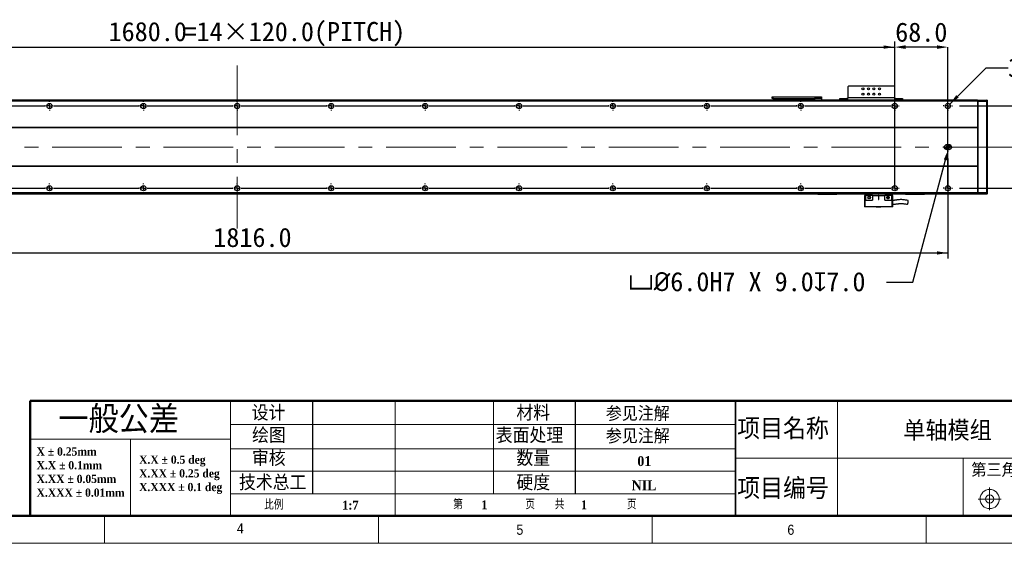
# Model space of a CAD drawing. Header units: millimetres. Extents: x 35 to 2924, y 35 to 2044.
# Tile 3 of 9: x 1012 to 2270, y 35 to 703. Entities that reach past the tile are written whole.
import ezdxf

# ---------------------------------------------------------------- set-up
doc = ezdxf.new("R2010")
doc.units = ezdxf.units.MM
doc.header["$LTSCALE"] = 7
doc.header["$PDSIZE"] = -1
doc.linetypes.add('CENTERX2', pattern=[20.32, 12.7, -2.54, 2.54, -2.54])
doc.layers.add('DIMNS', color=7, linetype='Continuous')
doc.styles.add('SLDTEXTSTYLE1', font='Gothic.ttf', dxfattribs={"width": 0.913})
doc.styles.add('SLDTEXTSTYLE2', font='timesbd.ttf', dxfattribs={"width": 0.933})
doc.styles.add('SLDTEXTSTYLE3', font='txt', dxfattribs={"bigfont": 'bigfont'})
doc.styles.add('SLDTEXTSTYLE4', font='txt', dxfattribs={"bigfont": 'bigfont'})
doc.styles.add('SLDTEXTSTYLE7', font='timesbd.ttf', dxfattribs={"width": 0.933, "bigfont": 'bigfont'})
doc.styles.add('SLDTEXTSTYLE9', font='txt')
doc.dimstyles.new('SLDDIMSTYLE0', dxfattribs={"dimtxt": 24.5, "dimasz": 14, "dimexe": 0, "dimexo": 0.0625, "dimgap": 6.125, "dimtad": 2, "dimdec": 1, "dimrnd": 1e-09, "dimzin": 4, "dimdsep": 46, "dimtxsty": 'SLDTEXTSTYLE9', "dimsah": 1, "dimcen": 0.09, "dimadec": 0, "dimazin": 1, "dimtfac": 1, "dimtdec": 1, "dimtofl": 0, "dimtmove": 0, "dimatfit": 3, "dimfxl": 0, "dimfrac": 2, "dimtolj": 1, "dimtzin": 12, "dimarcsym": 0})
doc.dimstyles.new('SLDDIMSTYLE1', dxfattribs={"dimtxt": 24.5, "dimasz": 14, "dimexe": 0, "dimexo": 0.0625, "dimgap": 6.125, "dimtad": 2, "dimdec": 1, "dimrnd": 1e-09, "dimzin": 4, "dimdsep": 46, "dimtxsty": 'SLDTEXTSTYLE9', "dimsah": 1, "dimcen": 0.09, "dimadec": 0, "dimazin": 1, "dimtfac": 1, "dimtdec": 1, "dimtmove": 0, "dimatfit": 0, "dimfxl": 0, "dimfrac": 2, "dimtolj": 1, "dimtzin": 12, "dimarcsym": 0})
doc.dimstyles.new('SLDDIMSTYLE5', dxfattribs={"dimtxt": 24.5, "dimasz": 14, "dimexe": 0, "dimexo": 0.0625, "dimgap": 6.125, "dimtad": 0, "dimtih": 1, "dimtoh": 1, "dimdec": 1, "dimrnd": 1e-09, "dimzin": 4, "dimdsep": 46, "dimtxsty": 'SLDTEXTSTYLE9', "dimsah": 1, "dimcen": 0, "dimadec": 0, "dimazin": 1, "dimtfac": 1, "dimtdec": 1, "dimtofl": 0, "dimtmove": 0, "dimatfit": 3, "dimfxl": 0, "dimfrac": 2, "dimtolj": 1, "dimtzin": 12, "dimarcsym": 0})
doc.dimstyles.new('SLDDIMSTYLE6', dxfattribs={"dimtxt": 24.5, "dimasz": 14, "dimexe": 0, "dimexo": 0.0625, "dimgap": 6.125, "dimtad": 0, "dimtih": 1, "dimtoh": 1, "dimdec": 1, "dimrnd": 1e-09, "dimzin": 12, "dimdsep": 46, "dimtxsty": 'SLDTEXTSTYLE9', "dimsah": 1, "dimcen": 0, "dimadec": 0, "dimazin": 3, "dimtfac": 1, "dimtdec": 1, "dimtofl": 0, "dimtmove": 0, "dimatfit": 3, "dimfxl": 0, "dimfrac": 2, "dimtolj": 1, "dimtzin": 12, "dimarcsym": 0})

# ---------------------------------------------------------------- blocks, each defined once
blk = doc.blocks.new('SW_NOTE_0')
at = {"color": 0, "linetype": 'Continuous', "lineweight": 0, "char_height": 10.5, "attachment_point": 1, "style": 'SLDTEXTSTYLE2'}
for s, insert in [('X.X ± 0.5 deg', (0, 13.8)), ('X.XX ± 0.25 deg', (0, -3.7)), ('X.XXX ± 0.1 deg', (0, -21.2))]:
    blk.add_mtext(s, dxfattribs=dict(at, insert=insert))
blk = doc.blocks.new('SW_NOTE_1')
at = {"color": 0, "linetype": 'Continuous', "lineweight": 0, "char_height": 10.5, "attachment_point": 1, "style": 'SLDTEXTSTYLE2'}
for s, insert in [('X ± 0.25mm ', (0, 13.8)), ('X.X ± 0.1mm', (0, -3.7))]:
    blk.add_mtext(s, dxfattribs=dict(at, insert=insert))
blk = doc.blocks.new('SW_NOTE_2')
at = {"color": 0, "linetype": 'Continuous', "lineweight": 0, "char_height": 10.5, "attachment_point": 1, "style": 'SLDTEXTSTYLE2'}
for s, insert in [('X.XX ± 0.05mm', (0, 13.8)), ('X.XXX ± 0.01mm', (0, -3.7))]:
    blk.add_mtext(s, dxfattribs=dict(at, insert=insert))
blk = doc.blocks.new('_D_13')
at = {"layer": 'DIMNS'}
for p, q in [((381.7, 532), (381.7, 398.7)), ((2197.7, 526.4), (2197.7, 398.7)), ((381.7, 405.7), (2197.7, 405.7))]:
    blk.add_line(p, q, dxfattribs=at)
for points in [[(381.7, 405.7), (395.7, 403.6), (395.7, 407.8)], [(2197.7, 405.7), (2183.7, 407.8), (2183.7, 403.6)]]:
    blk.add_solid(points, dxfattribs=at)
at = {"layer": 'DIMNS', "insert": (1259.1, 437.8), "char_height": 24.5, "attachment_point": 1, "style": 'SLDTEXTSTYLE9'}
blk.add_mtext('1816.0', dxfattribs=at)
blk = doc.blocks.new('_D_14')
at = {"layer": 'DIMNS'}
for p, q in [((2317.7, 593.4), (2317.7, 621.4)), ((2212.4, 593.4), (2324.7, 593.4)), ((2317.7, 488.4), (2317.7, 593.4)), ((2212.4, 488.4), (2324.7, 488.4)), ((2317.7, 488.4), (2317.7, 460.4))]:
    blk.add_line(p, q, dxfattribs=at)
for points in [[(2317.7, 593.4), (2319.8, 607.4), (2315.6, 607.4)], [(2317.7, 488.4), (2315.6, 474.4), (2319.8, 474.4)]]:
    blk.add_solid(points, dxfattribs=at)
at = {"layer": 'DIMNS', "insert": (2285.5, 500.5), "char_height": 24.5, "attachment_point": 1, "rotation": 90, "style": 'SLDTEXTSTYLE9'}
blk.add_mtext('105.0', dxfattribs=at)
blk = doc.blocks.new('_D_16')
at = {"layer": 'Defpoints', "color": 0}
for p in [(2198.4, 538), (2199.2, 540.9)]:
    blk.add_point(p, dxfattribs=at)
at = {"layer": 'DIMNS', "color": 0, "lineweight": -2}
for p, q in [((2153, 368.6), (2194.8, 524.4)), ((2119.2, 368.6), (2153, 368.6))]:
    blk.add_line(p, q, dxfattribs=at)
at = {"layer": 'DIMNS', "color": 0}
blk.add_solid([(2192.5, 525), (2197, 523.8), (2198.4, 538)], dxfattribs=at)
at = {"layer": 'DIMNS', "color": 0, "insert": (1789.1, 381.3), "char_height": 24.5, "attachment_point": 1, "style": 'SLDTEXTSTYLE9'}
blk.add_mtext('\\A1;{\\fGDT|b0|i0|c134|p2;v\\fISOCPEUR|b0|i0|c134|p34;%%C}6.0H7 X 9.0{\\fGDT|b0|i0|c134|p2;x}7.0', dxfattribs=at)
blk = doc.blocks.new('_D_17')
at = {"layer": 'DIMNS'}
for p, q in [((2200, 595.7), (2246.5, 642.1)), ((2246.5, 642.1), (2274.5, 642.1))]:
    blk.add_line(p, q, dxfattribs=at)
blk.add_solid([(2200, 595.7), (2211.4, 604.1), (2208.4, 607.1)], dxfattribs=at)
at = {"layer": 'DIMNS', "char_height": 24.5, "attachment_point": 1, "style": 'SLDTEXTSTYLE9'}
for s, insert in [('34X ', (2274.5, 654.5)), ('%%c', (2338.2, 654.2)), (' 6.6 THROUGH HOLE', (2376.1, 654.5))]:
    blk.add_mtext(s, dxfattribs=dict(at, insert=insert))
blk = doc.blocks.new('_D_18')
at = {"layer": 'DIMNS'}
for p, q in [((449.7, 608.1), (449.7, 675.5)), ((449.7, 668.5), (2129.7, 668.5)), ((2129.7, 608.1), (2129.7, 675.5))]:
    blk.add_line(p, q, dxfattribs=at)
for points in [[(449.7, 668.5), (463.7, 666.4), (463.7, 670.6)], [(2129.7, 668.5), (2115.7, 670.6), (2115.7, 666.4)]]:
    blk.add_solid(points, dxfattribs=at)
at = {"layer": 'DIMNS', "char_height": 24.5, "attachment_point": 1, "style": 'SLDTEXTSTYLE9'}
for s, insert in [('1680.0', (1125.3, 700.6)), ('=14×120.0(PITCH)', (1221, 700.6))]:
    blk.add_mtext(s, dxfattribs=dict(at, insert=insert))
blk = doc.blocks.new('_D_21')
at = {"layer": 'Defpoints', "color": 0}
for p in [(2129.7, 668.5), (2129.7, 488.4), (2197.7, 488.4)]:
    blk.add_point(p, dxfattribs=at)
at = {"layer": 'DIMNS', "color": 0, "lineweight": -2}
for p, q in [((2129.7, 488.4), (2129.7, 668.5)), ((2183.7, 668.5), (2143.7, 668.5)), ((2197.7, 488.4), (2197.7, 668.5))]:
    blk.add_line(p, q, dxfattribs=at)
at = {"layer": 'DIMNS', "color": 0}
for points in [[(2143.7, 670.8), (2143.7, 666.2), (2129.7, 668.5)], [(2183.7, 670.8), (2183.7, 666.2), (2197.7, 668.5)]]:
    blk.add_solid(points, dxfattribs=at)
at = {"layer": 'DIMNS', "color": 0, "insert": (2163.7, 699.9), "char_height": 24.5, "attachment_point": 2, "style": 'SLDTEXTSTYLE9'}
blk.add_mtext('\\A1;68.0', dxfattribs=at)
blk = doc.blocks.new('SW_CENTERMARKSYMBOL_0')
at = {"layer": 'DIMNS', "color": 0}
for p, q in [((-5.08, 0), (-5.54, 0)), ((0, 0), (-2.54, 0)), ((0, 5.08), (0, 5.54)), ((0, 0), (0, 2.54)), ((0, 0), (0, -2.54)), ((0, 0), (2.54, 0)), ((5.08, 0), (5.54, 0)), ((0, -5.08), (0, -5.54))]:
    blk.add_line(p, q, dxfattribs=at)
blk = doc.blocks.new('SW_CENTERMARKSYMBOL_2')
at = {"layer": 'DIMNS', "color": 0}
for p, q in [((-125.08, 0), (-125.84, 0)), ((-120, 0), (-122.54, 0)), ((-120, 5.08), (-120, 5.84)), ((-120, 0), (-120, 2.54)), ((-120, 0), (-120, -2.54)), ((-120, 0), (-117.46, 0)), ((-114.92, 0), (-5.08, 0)), ((-5.08, 0), (-5.84, 0)), ((0, 0), (-2.54, 0)), ((0, 0), (-2.54, 0)), ((0, 5.08), (0, 5.84)), ((0, 0), (0, 2.54)), ((0, 0), (0, 2.54)), ((0, 0), (0, -2.54)), ((0, 0), (2.54, 0)), ((0, 0), (0, -2.54)), ((0, 0), (2.54, 0)), ((5.08, 0), (5.84, 0)), ((5.08, 0), (114.92, 0)), ((114.92, 0), (114.16, 0)), ((120, 0), (117.46, 0)), ((120, 0), (117.46, 0)), ((120, 0), (117.46, 0)), ((120, 5.08), (120, 5.84)), ((120, 0), (120, 2.54)), ((120, 0), (120, 2.54)), ((120, 0), (120, 2.54)), ((120, 0), (120, -2.54)), ((120, 0), (122.54, 0)), ((120, 0), (120, -2.54)), ((120, 0), (122.54, 0)), ((120, 0), (120, -2.54)), ((120, 0), (122.54, 0)), ((125.08, 0), (125.84, 0)), ((125.08, 0), (234.92, 0)), ((234.92, 0), (234.16, 0)), ((240, 0), (237.46, 0)), ((240, 0), (237.46, 0)), ((240, 0), (237.46, 0)), ((240, 0), (237.46, 0)), ((240, 5.08), (240, 5.84)), ((240, 0), (240, 2.54)), ((240, 0), (240, 2.54)), ((240, 0), (240, 2.54)), ((240, 0), (240, 2.54)), ((240, 0), (240, -2.54)), ((240, 0), (242.54, 0)), ((240, 0), (240, -2.54)), ((240, 0), (242.54, 0)), ((240, 0), (240, -2.54)), ((240, 0), (242.54, 0)), ((240, 0), (240, -2.54)), ((240, 0), (242.54, 0)), ((245.08, 0), (245.84, 0)), ((245.08, 0), (354.92, 0)), ((354.92, 0), (354.16, 0)), ((360, 0), (357.46, 0)), ((360, 0), (357.46, 0)), ((360, 0), (357.46, 0)), ((360, 0), (357.46, 0)), ((360, 0), (357.46, 0)), ((360, 5.08), (360, 5.84)), ((360, 0), (360, 2.54)), ((360, 0), (360, 2.54)), ((360, 0), (360, 2.54)), ((360, 0), (360, 2.54)), ((360, 0), (360, 2.54)), ((360, 0), (360, -2.54)), ((360, 0), (362.54, 0)), ((360, 0), (360, -2.54)), ((360, 0), (362.54, 0)), ((360, 0), (360, -2.54)), ((360, 0), (362.54, 0)), ((360, 0), (360, -2.54)), ((360, 0), (362.54, 0)), ((360, 0), (360, -2.54)), ((360, 0), (362.54, 0)), ((365.08, 0), (365.84, 0)), ((365.08, 0), (474.92, 0)), ((474.92, 0), (474.16, 0)), ((480, 0), (477.46, 0)), ((480, 0), (477.46, 0)), ((480, 0), (477.46, 0)), ((480, 0), (477.46, 0)), ((480, 0), (477.46, 0)), ((480, 0), (477.46, 0)), ((480, 5.08), (480, 5.84)), ((480, 0), (480, 2.54)), ((480, 0), (480, 2.54)), ((480, 0), (480, 2.54)), ((480, 0), (480, 2.54)), ((480, 0), (480, 2.54)), ((480, 0), (480, 2.54)), ((480, 0), (480, -2.54)), ((480, 0), (482.54, 0)), ((480, 0), (480, -2.54)), ((480, 0), (482.54, 0)), ((480, 0), (480, -2.54)), ((480, 0), (482.54, 0)), ((480, 0), (480, -2.54)), ((480, 0), (482.54, 0)), ((480, 0), (480, -2.54)), ((480, 0), (482.54, 0)), ((480, 0), (480, -2.54)), ((480, 0), (482.54, 0)), ((485.08, 0), (485.84, 0)), ((485.08, 0), (594.92, 0)), ((594.92, 0), (594.16, 0)), ((600, 0), (597.46, 0)), ((600, 0), (597.46, 0)), ((600, 0), (597.46, 0)), ((600, 0), (597.46, 0)), ((600, 0), (597.46, 0)), ((600, 0), (597.46, 0)), ((600, 0), (597.46, 0)), ((600, 5.08), (600, 5.84)), ((600, 0), (600, 2.54)), ((600, 0), (600, 2.54)), ((600, 0), (600, 2.54)), ((600, 0), (600, 2.54)), ((600, 0), (600, 2.54)), ((600, 0), (600, 2.54)), ((600, 0), (600, 2.54)), ((600, 0), (600, -2.54)), ((600, 0), (602.54, 0)), ((600, 0), (600, -2.54)), ((600, 0), (602.54, 0)), ((600, 0), (600, -2.54)), ((600, 0), (602.54, 0)), ((600, 0), (600, -2.54)), ((600, 0), (602.54, 0)), ((600, 0), (600, -2.54)), ((600, 0), (602.54, 0)), ((600, 0), (600, -2.54)), ((600, 0), (602.54, 0)), ((600, 0), (600, -2.54)), ((600, 0), (602.54, 0)), ((605.08, 0), (605.84, 0)), ((605.08, 0), (714.92, 0)), ((714.92, 0), (714.16, 0)), ((720, 0), (717.46, 0)), ((720, 0), (717.46, 0)), ((720, 0), (717.46, 0)), ((720, 0), (717.46, 0)), ((720, 0), (717.46, 0)), ((720, 0), (717.46, 0)), ((720, 0), (717.46, 0)), ((720, 0), (717.46, 0)), ((720, 5.08), (720, 5.84)), ((720, 0), (720, 2.54)), ((720, 0), (720, 2.54)), ((720, 0), (720, 2.54)), ((720, 0), (720, 2.54)), ((720, 0), (720, 2.54)), ((720, 0), (720, 2.54)), ((720, 0), (720, 2.54)), ((720, 0), (720, 2.54)), ((720, 0), (720, -2.54)), ((720, 0), (722.54, 0)), ((720, 0), (720, -2.54)), ((720, 0), (722.54, 0)), ((720, 0), (720, -2.54)), ((720, 0), (722.54, 0)), ((720, 0), (720, -2.54)), ((720, 0), (722.54, 0)), ((720, 0), (720, -2.54)), ((720, 0), (722.54, 0)), ((720, 0), (720, -2.54)), ((720, 0), (722.54, 0)), ((720, 0), (720, -2.54)), ((720, 0), (722.54, 0)), ((720, 0), (720, -2.54)), ((720, 0), (722.54, 0)), ((725.08, 0), (725.84, 0)), ((725.08, 0), (834.92, 0)), ((834.92, 0), (834.16, 0)), ((840, 0), (837.46, 0)), ((840, 0), (837.46, 0)), ((840, 0), (837.46, 0)), ((840, 0), (837.46, 0)), ((840, 0), (837.46, 0)), ((840, 0), (837.46, 0)), ((840, 0), (837.46, 0)), ((840, 5.08), (840, 5.84)), ((840, 0), (840, 2.54)), ((840, 0), (840, 2.54)), ((840, 0), (840, 2.54)), ((840, 0), (840, 2.54)), ((840, 0), (840, 2.54)), ((840, 0), (840, 2.54)), ((840, 0), (840, 2.54)), ((840, 0), (840, -2.54)), ((840, 0), (842.54, 0)), ((840, 0), (840, -2.54)), ((840, 0), (842.54, 0)), ((840, 0), (840, -2.54)), ((840, 0), (842.54, 0)), ((840, 0), (840, -2.54)), ((840, 0), (842.54, 0)), ((840, 0), (840, -2.54)), ((840, 0), (842.54, 0)), ((840, 0), (840, -2.54)), ((840, 0), (842.54, 0)), ((840, 0), (840, -2.54)), ((840, 0), (842.54, 0)), ((845.08, 0), (845.84, 0)), ((845.08, 0), (954.92, 0)), ((954.92, 0), (954.16, 0)), ((960, 0), (957.46, 0)), ((960, 0), (957.46, 0)), ((960, 0), (957.46, 0)), ((960, 0), (957.46, 0)), ((960, 0), (957.46, 0)), ((960, 0), (957.46, 0)), ((960, 5.08), (960, 5.84)), ((960, 0), (960, 2.54)), ((960, 0), (960, 2.54)), ((960, 0), (960, 2.54)), ((960, 0), (960, 2.54)), ((960, 0), (960, 2.54)), ((960, 0), (960, 2.54)), ((960, 0), (960, -2.54)), ((960, 0), (962.54, 0)), ((960, 0), (960, -2.54)), ((960, 0), (962.54, 0)), ((960, 0), (960, -2.54)), ((960, 0), (962.54, 0)), ((960, 0), (960, -2.54)), ((960, 0), (962.54, 0)), ((960, 0), (960, -2.54)), ((960, 0), (962.54, 0)), ((960, 0), (960, -2.54)), ((960, 0), (962.54, 0)), ((965.08, 0), (965.84, 0)), ((965.08, 0), (1074.92, 0)), ((1074.92, 0), (1074.16, 0)), ((1080, 0), (1077.46, 0)), ((1080, 0), (1077.46, 0)), ((1080, 0), (1077.46, 0)), ((1080, 0), (1077.46, 0)), ((1080, 0), (1077.46, 0)), ((1080, 5.08), (1080, 5.84)), ((1080, 0), (1080, 2.54)), ((1080, 0), (1080, 2.54)), ((1080, 0), (1080, 2.54)), ((1080, 0), (1080, 2.54)), ((1080, 0), (1080, 2.54)), ((1080, 0), (1080, -2.54)), ((1080, 0), (1082.54, 0)), ((1080, 0), (1080, -2.54)), ((1080, 0), (1082.54, 0)), ((1080, 0), (1080, -2.54)), ((1080, 0), (1082.54, 0)), ((1080, 0), (1080, -2.54)), ((1080, 0), (1082.54, 0)), ((1080, 0), (1080, -2.54)), ((1080, 0), (1082.54, 0)), ((1085.08, 0), (1085.84, 0)), ((1085.08, 0), (1194.92, 0)), ((1194.92, 0), (1194.16, 0)), ((1200, 0), (1197.46, 0)), ((1200, 0), (1197.46, 0)), ((1200, 0), (1197.46, 0)), ((1200, 0), (1197.46, 0)), ((1200, 5.08), (1200, 5.84)), ((1200, 0), (1200, 2.54)), ((1200, 0), (1200, 2.54)), ((1200, 0), (1200, 2.54)), ((1200, 0), (1200, 2.54)), ((1200, 0), (1200, -2.54)), ((1200, 0), (1202.54, 0)), ((1200, 0), (1200, -2.54)), ((1200, 0), (1202.54, 0)), ((1200, 0), (1200, -2.54)), ((1200, 0), (1202.54, 0)), ((1200, 0), (1200, -2.54)), ((1200, 0), (1202.54, 0)), ((1205.08, 0), (1205.84, 0)), ((1205.08, 0), (1314.92, 0)), ((1314.92, 0), (1314.16, 0)), ((1320, 0), (1317.46, 0)), ((1320, 0), (1317.46, 0)), ((1320, 0), (1317.46, 0)), ((1320, 5.08), (1320, 5.84)), ((1320, 0), (1320, 2.54)), ((1320, 0), (1320, 2.54)), ((1320, 0), (1320, 2.54)), ((1320, 0), (1320, -2.54)), ((1320, 0), (1322.54, 0)), ((1320, 0), (1320, -2.54)), ((1320, 0), (1322.54, 0)), ((1320, 0), (1320, -2.54)), ((1320, 0), (1322.54, 0)), ((1325.08, 0), (1325.84, 0)), ((1325.08, 0), (1434.92, 0)), ((1434.92, 0), (1434.16, 0)), ((1440, 0), (1437.46, 0)), ((1440, 0), (1437.46, 0)), ((1440, 5.08), (1440, 5.84)), ((1440, 0), (1440, 2.54)), ((1440, 0), (1440, 2.54)), ((1440, 0), (1440, -2.54)), ((1440, 0), (1442.54, 0)), ((1440, 0), (1440, -2.54)), ((1440, 0), (1442.54, 0)), ((1445.08, 0), (1445.84, 0)), ((1445.08, 0), (1554.92, 0)), ((1560, 0), (1557.46, 0)), ((1560, 5.08), (1560, 5.84)), ((1560, 0), (1560, 2.54)), ((1560, 0), (1560, -2.54)), ((1560, 0), (1562.54, 0)), ((1565.08, 0), (1565.84, 0)), ((-120, -5.08), (-120, -5.84)), ((0, -5.08), (0, -5.84)), ((120, -5.08), (120, -5.84)), ((240, -5.08), (240, -5.84)), ((360, -5.08), (360, -5.84)), ((480, -5.08), (480, -5.84)), ((600, -5.08), (600, -5.84)), ((720, -5.08), (720, -5.84)), ((840, -5.08), (840, -5.84)), ((960, -5.08), (960, -5.84)), ((1080, -5.08), (1080, -5.84)), ((1200, -5.08), (1200, -5.84)), ((1320, -5.08), (1320, -5.84)), ((1440, -5.08), (1440, -5.84)), ((1560, -5.08), (1560, -5.84))]:
    blk.add_line(p, q, dxfattribs=at)
blk = doc.blocks.new('SW_CENTERMARKSYMBOL_3')
at = {"layer": 'DIMNS', "color": 0}
for p, q in [((-245.08, 0), (-245.84, 0)), ((-240, 0), (-242.54, 0)), ((-240, 5.08), (-240, 5.84)), ((-240, 0), (-240, 2.54)), ((-240, 0), (-240, -2.54)), ((-240, 0), (-237.46, 0)), ((-234.92, 0), (-125.08, 0)), ((-125.08, 0), (-125.84, 0)), ((-120, 0), (-122.54, 0)), ((-120, 0), (-122.54, 0)), ((-120, 5.08), (-120, 5.84)), ((-120, 0), (-120, 2.54)), ((-120, 0), (-120, 2.54)), ((-120, 0), (-120, -2.54)), ((-120, 0), (-117.46, 0)), ((-120, 0), (-120, -2.54)), ((-120, 0), (-117.46, 0)), ((-114.92, 0), (-114.16, 0)), ((-114.92, 0), (-5.08, 0)), ((-5.08, 0), (-5.84, 0)), ((0, 0), (-2.54, 0)), ((0, 0), (-2.54, 0)), ((0, 0), (-2.54, 0)), ((0, 5.08), (0, 5.84)), ((0, 0), (0, 2.54)), ((0, 0), (0, 2.54)), ((0, 0), (0, 2.54)), ((0, 0), (0, -2.54)), ((0, 0), (2.54, 0)), ((0, 0), (0, -2.54)), ((0, 0), (2.54, 0)), ((0, 0), (0, -2.54)), ((0, 0), (2.54, 0)), ((5.08, 0), (5.84, 0)), ((5.08, 0), (114.92, 0)), ((114.92, 0), (114.16, 0)), ((120, 0), (117.46, 0)), ((120, 0), (117.46, 0)), ((120, 0), (117.46, 0)), ((120, 0), (117.46, 0)), ((120, 5.08), (120, 5.84)), ((120, 0), (120, 2.54)), ((120, 0), (120, 2.54)), ((120, 0), (120, 2.54)), ((120, 0), (120, 2.54)), ((120, 0), (120, -2.54)), ((120, 0), (122.54, 0)), ((120, 0), (120, -2.54)), ((120, 0), (122.54, 0)), ((120, 0), (120, -2.54)), ((120, 0), (122.54, 0)), ((120, 0), (120, -2.54)), ((120, 0), (122.54, 0)), ((125.08, 0), (125.84, 0)), ((125.08, 0), (234.92, 0)), ((234.92, 0), (234.16, 0)), ((240, 0), (237.46, 0)), ((240, 0), (237.46, 0)), ((240, 0), (237.46, 0)), ((240, 0), (237.46, 0)), ((240, 0), (237.46, 0)), ((240, 5.08), (240, 5.84)), ((240, 0), (240, 2.54)), ((240, 0), (240, 2.54)), ((240, 0), (240, 2.54)), ((240, 0), (240, 2.54)), ((240, 0), (240, 2.54)), ((240, 0), (240, -2.54)), ((240, 0), (242.54, 0)), ((240, 0), (240, -2.54)), ((240, 0), (242.54, 0)), ((240, 0), (240, -2.54)), ((240, 0), (242.54, 0)), ((240, 0), (240, -2.54)), ((240, 0), (242.54, 0)), ((240, 0), (240, -2.54)), ((240, 0), (242.54, 0)), ((245.08, 0), (245.84, 0)), ((245.08, 0), (354.92, 0)), ((354.92, 0), (354.16, 0)), ((360, 0), (357.46, 0)), ((360, 0), (357.46, 0)), ((360, 0), (357.46, 0)), ((360, 0), (357.46, 0)), ((360, 0), (357.46, 0)), ((360, 0), (357.46, 0)), ((360, 5.08), (360, 5.84)), ((360, 0), (360, 2.54)), ((360, 0), (360, 2.54)), ((360, 0), (360, 2.54)), ((360, 0), (360, 2.54)), ((360, 0), (360, 2.54)), ((360, 0), (360, 2.54)), ((360, 0), (360, -2.54)), ((360, 0), (362.54, 0)), ((360, 0), (360, -2.54)), ((360, 0), (362.54, 0)), ((360, 0), (360, -2.54)), ((360, 0), (362.54, 0)), ((360, 0), (360, -2.54)), ((360, 0), (362.54, 0)), ((360, 0), (360, -2.54)), ((360, 0), (362.54, 0)), ((360, 0), (360, -2.54)), ((360, 0), (362.54, 0)), ((365.08, 0), (365.84, 0)), ((365.08, 0), (474.92, 0)), ((474.92, 0), (474.16, 0)), ((480, 0), (477.46, 0)), ((480, 0), (477.46, 0)), ((480, 0), (477.46, 0)), ((480, 0), (477.46, 0)), ((480, 0), (477.46, 0)), ((480, 0), (477.46, 0)), ((480, 0), (477.46, 0)), ((480, 5.08), (480, 5.84)), ((480, 0), (480, 2.54)), ((480, 0), (480, 2.54)), ((480, 0), (480, 2.54)), ((480, 0), (480, 2.54)), ((480, 0), (480, 2.54)), ((480, 0), (480, 2.54)), ((480, 0), (480, 2.54)), ((480, 0), (480, -2.54)), ((480, 0), (482.54, 0)), ((480, 0), (480, -2.54)), ((480, 0), (482.54, 0)), ((480, 0), (480, -2.54)), ((480, 0), (482.54, 0)), ((480, 0), (480, -2.54)), ((480, 0), (482.54, 0)), ((480, 0), (480, -2.54)), ((480, 0), (482.54, 0)), ((480, 0), (480, -2.54)), ((480, 0), (482.54, 0)), ((480, 0), (480, -2.54)), ((480, 0), (482.54, 0)), ((485.08, 0), (485.84, 0)), ((485.08, 0), (594.92, 0)), ((594.92, 0), (594.16, 0)), ((600, 0), (597.46, 0)), ((600, 0), (597.46, 0)), ((600, 0), (597.46, 0)), ((600, 0), (597.46, 0)), ((600, 0), (597.46, 0)), ((600, 0), (597.46, 0)), ((600, 0), (597.46, 0)), ((600, 0), (597.46, 0)), ((600, 5.08), (600, 5.84)), ((600, 0), (600, 2.54)), ((600, 0), (600, 2.54)), ((600, 0), (600, 2.54)), ((600, 0), (600, 2.54)), ((600, 0), (600, 2.54)), ((600, 0), (600, 2.54)), ((600, 0), (600, 2.54)), ((600, 0), (600, 2.54)), ((600, 0), (600, -2.54)), ((600, 0), (602.54, 0)), ((600, 0), (600, -2.54)), ((600, 0), (602.54, 0)), ((600, 0), (600, -2.54)), ((600, 0), (602.54, 0)), ((600, 0), (600, -2.54)), ((600, 0), (602.54, 0)), ((600, 0), (600, -2.54)), ((600, 0), (602.54, 0)), ((600, 0), (600, -2.54)), ((600, 0), (602.54, 0)), ((600, 0), (600, -2.54)), ((600, 0), (602.54, 0)), ((600, 0), (600, -2.54)), ((600, 0), (602.54, 0)), ((605.08, 0), (605.84, 0)), ((605.08, 0), (714.92, 0)), ((714.92, 0), (714.16, 0)), ((720, 0), (717.46, 0)), ((720, 0), (717.46, 0)), ((720, 0), (717.46, 0)), ((720, 0), (717.46, 0)), ((720, 0), (717.46, 0)), ((720, 0), (717.46, 0)), ((720, 0), (717.46, 0)), ((720, 5.08), (720, 5.84)), ((720, 0), (720, 2.54)), ((720, 0), (720, 2.54)), ((720, 0), (720, 2.54)), ((720, 0), (720, 2.54)), ((720, 0), (720, 2.54)), ((720, 0), (720, 2.54)), ((720, 0), (720, 2.54)), ((720, 0), (720, -2.54)), ((720, 0), (722.54, 0)), ((720, 0), (720, -2.54)), ((720, 0), (722.54, 0)), ((720, 0), (720, -2.54)), ((720, 0), (722.54, 0)), ((720, 0), (720, -2.54)), ((720, 0), (722.54, 0)), ((720, 0), (720, -2.54)), ((720, 0), (722.54, 0)), ((720, 0), (720, -2.54)), ((720, 0), (722.54, 0)), ((720, 0), (720, -2.54)), ((720, 0), (722.54, 0)), ((725.08, 0), (725.84, 0)), ((725.08, 0), (834.92, 0)), ((834.92, 0), (834.16, 0)), ((840, 0), (837.46, 0)), ((840, 0), (837.46, 0)), ((840, 0), (837.46, 0)), ((840, 0), (837.46, 0)), ((840, 0), (837.46, 0)), ((840, 0), (837.46, 0)), ((840, 5.08), (840, 5.84)), ((840, 0), (840, 2.54)), ((840, 0), (840, 2.54)), ((840, 0), (840, 2.54)), ((840, 0), (840, 2.54)), ((840, 0), (840, 2.54)), ((840, 0), (840, 2.54)), ((840, 0), (840, -2.54)), ((840, 0), (842.54, 0)), ((840, 0), (840, -2.54)), ((840, 0), (842.54, 0)), ((840, 0), (840, -2.54)), ((840, 0), (842.54, 0)), ((840, 0), (840, -2.54)), ((840, 0), (842.54, 0)), ((840, 0), (840, -2.54)), ((840, 0), (842.54, 0)), ((840, 0), (840, -2.54)), ((840, 0), (842.54, 0)), ((845.08, 0), (845.84, 0)), ((845.08, 0), (954.92, 0)), ((954.92, 0), (954.16, 0)), ((960, 0), (957.46, 0)), ((960, 0), (957.46, 0)), ((960, 0), (957.46, 0)), ((960, 0), (957.46, 0)), ((960, 0), (957.46, 0)), ((960, 5.08), (960, 5.84)), ((960, 0), (960, 2.54)), ((960, 0), (960, 2.54)), ((960, 0), (960, 2.54)), ((960, 0), (960, 2.54)), ((960, 0), (960, 2.54)), ((960, 0), (960, -2.54)), ((960, 0), (962.54, 0)), ((960, 0), (960, -2.54)), ((960, 0), (962.54, 0)), ((960, 0), (960, -2.54)), ((960, 0), (962.54, 0)), ((960, 0), (960, -2.54)), ((960, 0), (962.54, 0)), ((960, 0), (960, -2.54)), ((960, 0), (962.54, 0)), ((965.08, 0), (965.84, 0)), ((965.08, 0), (1074.92, 0)), ((1074.92, 0), (1074.16, 0)), ((1080, 0), (1077.46, 0)), ((1080, 0), (1077.46, 0)), ((1080, 0), (1077.46, 0)), ((1080, 0), (1077.46, 0)), ((1080, 5.08), (1080, 5.84)), ((1080, 0), (1080, 2.54)), ((1080, 0), (1080, 2.54)), ((1080, 0), (1080, 2.54)), ((1080, 0), (1080, 2.54)), ((1080, 0), (1080, -2.54)), ((1080, 0), (1082.54, 0)), ((1080, 0), (1080, -2.54)), ((1080, 0), (1082.54, 0)), ((1080, 0), (1080, -2.54)), ((1080, 0), (1082.54, 0)), ((1080, 0), (1080, -2.54)), ((1080, 0), (1082.54, 0)), ((1085.08, 0), (1085.84, 0)), ((1085.08, 0), (1194.92, 0)), ((1194.92, 0), (1194.16, 0)), ((1200, 0), (1197.46, 0)), ((1200, 0), (1197.46, 0)), ((1200, 0), (1197.46, 0)), ((1200, 5.08), (1200, 5.84)), ((1200, 0), (1200, 2.54)), ((1200, 0), (1200, 2.54)), ((1200, 0), (1200, 2.54)), ((1200, 0), (1200, -2.54)), ((1200, 0), (1202.54, 0)), ((1200, 0), (1200, -2.54)), ((1200, 0), (1202.54, 0)), ((1200, 0), (1200, -2.54)), ((1200, 0), (1202.54, 0)), ((1205.08, 0), (1205.84, 0)), ((1205.08, 0), (1314.92, 0)), ((1314.92, 0), (1314.16, 0)), ((1320, 0), (1317.46, 0)), ((1320, 0), (1317.46, 0)), ((1320, 5.08), (1320, 5.84)), ((1320, 0), (1320, 2.54)), ((1320, 0), (1320, 2.54)), ((1320, 0), (1320, -2.54)), ((1320, 0), (1322.54, 0)), ((1320, 0), (1320, -2.54)), ((1320, 0), (1322.54, 0)), ((1325.08, 0), (1325.84, 0)), ((1325.08, 0), (1434.92, 0)), ((1440, 0), (1437.46, 0)), ((1440, 5.08), (1440, 5.84)), ((1440, 0), (1440, 2.54)), ((1440, 0), (1440, -2.54)), ((1440, 0), (1442.54, 0)), ((1445.08, 0), (1445.84, 0)), ((-240, -5.08), (-240, -5.84)), ((-120, -5.08), (-120, -5.84)), ((0, -5.08), (0, -5.84)), ((120, -5.08), (120, -5.84)), ((240, -5.08), (240, -5.84)), ((360, -5.08), (360, -5.84)), ((480, -5.08), (480, -5.84)), ((600, -5.08), (600, -5.84)), ((720, -5.08), (720, -5.84)), ((840, -5.08), (840, -5.84)), ((960, -5.08), (960, -5.84)), ((1080, -5.08), (1080, -5.84)), ((1200, -5.08), (1200, -5.84)), ((1320, -5.08), (1320, -5.84)), ((1440, -5.08), (1440, -5.84))]:
    blk.add_line(p, q, dxfattribs=at)
blk = doc.blocks.new('SW_CENTERMARKSYMBOL_4')
at = {"layer": 'DIMNS', "color": 0}
for p, q in [((-5.08, 0), (-5.84, 0)), ((0, 0), (-2.54, 0)), ((0, 5.08), (0, 5.84)), ((0, 0), (0, 2.54)), ((0, 0), (0, -2.54)), ((0, 0), (2.54, 0)), ((5.08, 0), (5.84, 0)), ((0, -5.08), (0, -5.84))]:
    blk.add_line(p, q, dxfattribs=at)
blk = doc.blocks.new('SW_CENTERMARKSYMBOL_5')
at = {"layer": 'DIMNS', "color": 0}
for p, q in [((-5.08, 0), (-5.84, 0)), ((0, 0), (-2.54, 0)), ((0, 5.08), (0, 5.84)), ((0, 0), (0, 2.54)), ((0, 0), (0, -2.54)), ((0, 0), (2.54, 0)), ((5.08, 0), (5.84, 0)), ((0, -5.08), (0, -5.84))]:
    blk.add_line(p, q, dxfattribs=at)
blk = doc.blocks.new('SW_DOWELSYMBOL_1')
at = {"linetype": 'Continuous', "lineweight": 18}
h = blk.add_hatch(color=0, dxfattribs=at)
edge = h.paths.add_edge_path(flags=0)
edge.add_arc((0, 0), 3, 180, 270)
edge.add_line((0, -3), (0, 0))
edge.add_line((0, 0), (-3, 0))
h = blk.add_hatch(color=0, dxfattribs=at)
edge = h.paths.add_edge_path(flags=0)
edge.add_arc((0, 0), 3, 0, 90)
edge.add_line((0, 3), (0, 0))
edge.add_line((0, 0), (3, 0))
at = {"layer": 'DIMNS', "color": 0}
blk.add_circle((0, 0), 3, dxfattribs=at)
blk = doc.blocks.new('SW_DOWELSYMBOL_2')
at = {"linetype": 'Continuous', "lineweight": 18}
h = blk.add_hatch(color=0, dxfattribs=at)
edge = h.paths.add_edge_path(flags=0)
edge.add_arc((0, 0), 3, 180, 270)
edge.add_line((0, -3), (0, 0))
edge.add_line((0, 0), (-3, 0))
h = blk.add_hatch(color=0, dxfattribs=at)
edge = h.paths.add_edge_path(flags=0)
edge.add_arc((0, 0), 3, 0, 90)
edge.add_line((0, 3), (0, 0))
edge.add_line((0, 0), (3, 0))
at = {"layer": 'DIMNS', "color": 0}
blk.add_circle((0, 0), 3, dxfattribs=at)

msp = doc.modelspace()

# ---------------------------------------------------------------- linework, layer by layer
at = {"color": 7, "linetype": 'Continuous', "lineweight": 25}
for p, q in [((2070.69, 618.66), (2069.69, 617.66)), ((2069.69, 617.66), (2069.69, 603.86)), ((2128.69, 618.66), (2070.69, 618.66)), ((2129.69, 617.66), (2128.69, 618.66)), ((2129.69, 603.86), (2129.69, 617.66)), ((1973.19, 602.86), (1973.19, 604.86)), ((1973.19, 604.86), (1974.19, 604.86)), ((1974.19, 604.86), (1974.19, 602.86)), ((1974.19, 604.86), (2028.19, 604.86)), ((2028.19, 602.86), (2028.19, 604.86)), ((2028.19, 604.86), (2036.19, 604.86)), ((2036.19, 604.86), (2036.19, 602.86)), ((2235.69, 600.86), (343.69, 600.86)), ((2235.69, 600.36), (343.69, 600.36)), ((2235.69, 599.36), (343.69, 599.36)), ((1974.19, 602.86), (1973.19, 602.86)), ((1974.19, 602.86), (2028.19, 602.86)), ((2001.19, 601.03), (2001.19, 602.86)), ((2001.19, 601.03), (2036.19, 601.03)), ((2001.19, 600.86), (2001.19, 601.03)), ((2036.19, 602.86), (2028.19, 602.86)), ((2036.19, 602.86), (2036.19, 601.03)), ((2036.19, 601.03), (2036.19, 600.86)), ((2059.69, 600.86), (2059.69, 602.86)), ((2059.69, 602.86), (2060.69, 602.86)), ((2060.69, 602.86), (2060.69, 600.86)), ((2060.69, 602.86), (2068.69, 602.86)), ((2068.69, 602.86), (2068.69, 600.86)), ((2069.69, 602.86), (2068.69, 602.86)), ((2069.69, 600.86), (2069.69, 603.86)), ((2129.69, 603.86), (2069.69, 603.86)), ((2129.69, 603.86), (2129.69, 600.86)), ((2130.69, 602.86), (2129.69, 602.86)), ((2130.69, 602.86), (2130.69, 600.86)), ((2130.69, 602.86), (2138.69, 602.86)), ((2138.69, 600.86), (2138.69, 602.86)), ((2138.69, 602.86), (2139.69, 602.86)), ((2139.69, 602.86), (2139.69, 600.86)), ((2235.69, 600.56), (2235.99, 600.86)), ((2235.69, 600.86), (2235.69, 600.56)), ((2235.69, 600.36), (2235.69, 600.56)), ((2235.69, 600.36), (2235.69, 599.36)), ((2235.69, 599.36), (2235.69, 565.86)), ((2235.69, 598.73), (2235.99, 598.86)), ((2235.99, 600.86), (2235.99, 598.86)), ((2235.99, 600.86), (2247.39, 600.86)), ((2235.99, 598.86), (2235.99, 482.86)), ((2247.39, 598.86), (2235.99, 598.86)), ((2247.39, 598.86), (2247.39, 600.86)), ((2247.69, 600.56), (2247.39, 600.86)), ((2247.39, 482.86), (2247.39, 598.86)), ((2247.69, 598.73), (2247.39, 598.86)), ((2247.69, 600.56), (2247.69, 598.73)), ((2247.69, 598.73), (2247.69, 482.98)), ((2235.69, 565.86), (343.69, 565.86)), ((2235.69, 565.36), (343.69, 565.36)), ((2235.69, 565.86), (2235.69, 565.36)), ((2235.69, 565.36), (2235.69, 516.36)), ((2199.19, 543.86), (2196.19, 543.86)), ((2196.19, 537.86), (2199.19, 537.86)), ((2235.69, 516.36), (343.69, 516.36)), ((2235.69, 515.86), (343.69, 515.86)), ((2235.69, 516.36), (2235.69, 515.86)), ((2235.69, 515.86), (2235.69, 482.36)), ((2235.69, 482.36), (343.69, 482.36)), ((2235.69, 481.36), (343.69, 481.36)), ((2235.69, 480.86), (343.69, 480.86)), ((2031.69, 480.66), (2031.69, 480.86)), ((2031.69, 480.66), (2031.99, 480.36)), ((2031.69, 480.66), (2032.69, 480.66)), ((2032.81, 480.36), (2031.99, 480.36)), ((2032.69, 480.86), (2032.69, 480.66)), ((2032.81, 480.36), (2032.69, 480.66)), ((2032.69, 480.66), (2054.69, 480.66)), ((2054.57, 480.36), (2032.81, 480.36)), ((2054.57, 480.36), (2054.69, 480.66)), ((2055.39, 480.36), (2054.57, 480.36)), ((2054.69, 480.66), (2054.69, 480.86)), ((2054.69, 480.66), (2055.69, 480.66)), ((2055.39, 480.36), (2055.69, 480.66)), ((2055.69, 480.86), (2055.69, 480.66)), ((2091.19, 478.96), (2091.19, 464.56)), ((2092.39, 478.96), (2091.19, 478.96)), ((2092.19, 478.96), (2092.19, 480.86)), ((2092.39, 478.96), (2092.39, 472.96)), ((2101.19, 478.96), (2092.39, 478.96)), ((2101.19, 478.96), (2101.19, 472.96)), ((2101.19, 478.96), (2108.94, 478.96)), ((2109.44, 478.96), (2108.94, 478.96)), ((2108.94, 478.96), (2108.94, 474.21)), ((2109.44, 478.96), (2117.19, 478.96)), ((2109.44, 474.21), (2109.44, 478.96)), ((2117.19, 472.96), (2117.19, 478.96)), ((2125.99, 478.96), (2117.19, 478.96)), ((2125.99, 472.96), (2125.99, 478.96)), ((2127.19, 478.96), (2125.99, 478.96)), ((2126.19, 478.96), (2126.19, 480.86)), ((2127.19, 464.56), (2127.19, 478.96)), ((2143.69, 480.66), (2143.69, 480.86)), ((2143.69, 480.66), (2143.99, 480.36)), ((2143.69, 480.66), (2144.69, 480.66)), ((2144.81, 480.36), (2143.99, 480.36)), ((2144.69, 480.86), (2144.69, 480.66)), ((2144.81, 480.36), (2144.69, 480.66)), ((2144.69, 480.66), (2166.69, 480.66)), ((2166.57, 480.36), (2144.81, 480.36)), ((2166.57, 480.36), (2166.69, 480.66)), ((2167.39, 480.36), (2166.57, 480.36)), ((2166.69, 480.66), (2166.69, 480.86)), ((2166.69, 480.66), (2167.69, 480.66)), ((2167.39, 480.36), (2167.69, 480.66)), ((2167.69, 480.86), (2167.69, 480.66)), ((2235.69, 482.98), (2235.99, 482.86)), ((2235.69, 482.36), (2235.69, 481.36)), ((2235.69, 481.16), (2235.69, 481.36)), ((2235.69, 481.16), (2235.99, 480.86)), ((2235.69, 481.16), (2235.69, 480.86)), ((2235.99, 482.86), (2235.99, 480.86)), ((2235.99, 482.86), (2247.39, 482.86)), ((2247.39, 480.86), (2235.99, 480.86)), ((2247.69, 482.98), (2247.39, 482.86)), ((2247.39, 480.86), (2247.39, 482.86)), ((2247.69, 481.16), (2247.39, 480.86)), ((2247.69, 482.98), (2247.69, 481.16)), ((2092.39, 472.96), (2092.19, 472.96)), ((2092.19, 464.56), (2092.19, 472.96)), ((2092.39, 472.96), (2101.19, 472.96)), ((2117.19, 472.96), (2125.99, 472.96)), ((2122.2, 477.01), (2122.33, 476.61)), ((2126.19, 472.96), (2125.99, 472.96)), ((2126.19, 472.96), (2126.19, 464.56)), ((2092.19, 464.56), (2091.19, 464.56)), ((2126.19, 464.56), (2092.19, 464.56)), ((2106.19, 464.56), (2106.19, 464.36)), ((2106.88, 464.36), (2106.19, 464.36)), ((2112.19, 464.36), (2106.88, 464.36)), ((2112.19, 464.36), (2112.19, 464.56)), ((2127.19, 464.56), (2126.19, 464.56))]:
    msp.add_line(p, q, dxfattribs=at)
at = {"color": 8, "linetype": 'Continuous', "lineweight": 25}
for p, q in [((2096.94, 609.36), (2095.44, 609.36)), ((2103.94, 609.36), (2102.44, 609.36))]:
    msp.add_line(p, q, dxfattribs=at)
at = {"color": 7, "linetype": 'Continuous', "lineweight": 50}
for p, q in [((1025.29, 217), (1025.29, 70)), ((1025.29, 217), (1281, 217)), ((2870, 217), (1281, 217)), ((70, 70), (2870, 70))]:
    msp.add_line(p, q, dxfattribs=at)
at = {"color": 7, "linetype": 'Continuous', "lineweight": 18}
for p, q in [((1281, 217), (1281, 192.5)), ((1281, 168), (1281, 217)), ((1281, 192.5), (1281, 217)), ((1491.29, 217), (1491.29, 70)), ((1617, 217), (1617, 98.04)), ((2056.78, 217), (2056.78, 70)), ((1281, 168), (1281, 192.5)), ((1281, 186.61), (1926.29, 186.61)), ((1281, 168), (1025.29, 168)), ((1153.14, 168), (1153.14, 70)), ((1281, 168), (1281, 70)), ((1281, 155.78), (1926.29, 155.78)), ((1926.29, 143.5), (2339.76, 143.5)), ((2217.1, 143.5), (2217.1, 70)), ((1281, 126.91), (1926.29, 126.91)), ((2251.06, 106.04), (2251.06, 77.44)), ((1926.29, 98.04), (1281, 98.04)), ((2236.5, 91.48), (2265.91, 91.48)), ((70, 70), (2870, 70)), ((861, 70), (2870, 70)), ((1120, 35), (1120, 70)), ((1470, 35), (1470, 70)), ((1820, 70), (1820, 35)), ((2170, 35), (2170, 70)), ((35, 35), (2905, 35))]:
    msp.add_line(p, q, dxfattribs=at)
at = {"color": 7, "linetype": 'Continuous', "lineweight": 35}
msp.add_line((1926.29, 217), (1926.29, 70), dxfattribs=at)
at = {"color": 7, "linetype": 'Continuous', "lineweight": 25}
for centre, radius in [((2089.19, 615.36), 1.25), ((2096.19, 615.36), 1.25), ((2103.19, 615.36), 1.25), ((2110.19, 615.36), 1.25), ((2089.19, 608.36), 1.25), ((2096.19, 608.36), 1.25), ((2103.19, 608.36), 1.25), ((2110.19, 608.36), 1.25), ((1049.69, 593.36), 3.3), ((1169.69, 593.36), 3.3), ((1289.69, 593.36), 3.3), ((1409.69, 593.36), 3.3), ((1529.69, 593.36), 3.3), ((1649.69, 593.36), 3.3), ((1769.69, 593.36), 3.3), ((1889.69, 593.36), 3.3), ((2009.69, 593.36), 3.3), ((2129.69, 593.36), 3.3), ((2197.69, 593.36), 3.3), ((1049.69, 488.36), 3.3), ((1169.69, 488.36), 3.3), ((1289.69, 488.36), 3.3), ((1409.69, 488.36), 3.3), ((1529.69, 488.36), 3.3), ((1649.69, 488.36), 3.3), ((1769.69, 488.36), 3.3), ((1889.69, 488.36), 3.3), ((2009.69, 488.36), 3.3), ((2129.69, 488.36), 3.3), ((2197.69, 488.36), 3.3), ((2097.19, 476.46), 1.6), ((2121.19, 476.46), 1.6)]:
    msp.add_circle(centre, radius, dxfattribs=at)
at = {"color": 7, "linetype": 'Continuous', "lineweight": 18}
for radius in [12.25, 5.25]:
    msp.add_circle((2251.06, 91.48), radius, dxfattribs=at)
at = {"color": 7, "linetype": 'Continuous', "lineweight": 25}
for centre, radius, start, end in [((2196.19, 540.86), 3, 90, 270), ((2199.19, 540.86), 3, 270, 90), ((2109.19, 474.21), 0.25, 180, 0)]:
    msp.add_arc(centre, radius, start, end, dxfattribs=at)
for points, knots in [([(2098.33, 476.61), (2098.35, 476.48), (2098.39, 476.22), (2098.28, 475.83), (2098.06, 475.48), (2097.72, 475.22), (2097.31, 475.07), (2096.85, 475.06), (2096.41, 475.19), (2096.18, 475.37), (2096.07, 475.46)], [0, 0, 0, 0, 0.1147378, 0.2305889, 0.3509161, 0.4758133, 0.6054464, 0.7394096, 0.8775433, 1, 1, 1, 1]), ([(2097.17, 477.76), (2097.31, 477.73), (2097.6, 477.68), (2097.95, 477.42), (2098.13, 477.18), (2098.19, 477.03), (2098.2, 477.01)], [0, 0, 0, 0, 0.3222943, 0.6432423, 0.9518695, 1, 1, 1, 1]), ([(2121.19, 477.61), (2121.07, 477.6), (2120.84, 477.58), (2120.53, 477.42), (2120.27, 477.18), (2120.1, 476.87), (2120.02, 476.53), (2120.06, 476.18), (2120.19, 475.85), (2120.42, 475.58), (2120.72, 475.39), (2121.06, 475.3), (2121.41, 475.31), (2121.74, 475.43), (2122.02, 475.64), (2122.23, 475.92), (2122.35, 476.26), (2122.34, 476.49), (2122.33, 476.61)], [0, 0, 0, 0, 0.0624929, 0.1249887, 0.1874925, 0.2499908, 0.3124903, 0.3749894, 0.4374908, 0.5000004, 0.5625025, 0.6249992, 0.687506, 0.7500009, 0.8124904, 0.8750012, 0.9374978, 1, 1, 1, 1]), ([(2122.33, 476.61), (2122.35, 476.48), (2122.39, 476.22), (2122.28, 475.83), (2122.06, 475.48), (2121.72, 475.22), (2121.31, 475.07), (2120.85, 475.06), (2120.41, 475.19), (2120.18, 475.37), (2120.07, 475.46)], [0, 0, 0, 0, 0.1147408, 0.2306038, 0.3509342, 0.4758347, 0.6054712, 0.7394027, 0.8775401, 1, 1, 1, 1]), ([(2121.17, 477.76), (2121.31, 477.73), (2121.6, 477.68), (2121.95, 477.42), (2122.13, 477.18), (2122.19, 477.03), (2122.2, 477.01)], [0, 0, 0, 0, 0.3223652, 0.643224, 0.9518362, 1, 1, 1, 1]), ([(2146.5, 472.75), (2145.53, 472.91), (2143.72, 473.19), (2141.25, 473.58), (2139.19, 473.75), (2137.34, 473.79), (2135.31, 473.71), (2133.48, 473.5), (2131.97, 473.28), (2130.96, 473.13), (2129.91, 472.98), (2128.85, 472.86), (2127.93, 472.78), (2127.38, 472.82), (2127.19, 472.83)], [0, 0, 0, 0, 0.15577474, 0.29078749, 0.39676788, 0.47499099, 0.5735917, 0.70474623, 0.75468764, 0.80708534, 0.86120489, 0.91595595, 0.97040698, 1, 1, 1, 1]), ([(2127.19, 467.84), (2127.43, 467.83), (2128.14, 467.81), (2129.29, 467.9), (2130.97, 468.09), (2132.67, 468.36), (2134.35, 468.59), (2135.79, 468.73), (2137.48, 468.82), (2139.39, 468.76), (2141.43, 468.53), (2143.54, 468.17), (2145.09, 467.94), (2145.93, 467.81)], [0, 0, 0, 0, 0.0368697, 0.1125394, 0.1785178, 0.3028042, 0.3842693, 0.4445294, 0.5302864, 0.6473381, 0.7447438, 0.8603549, 1, 1, 1, 1]), ([(2145.94, 467.85), (2145.97, 467.84), (2146.07, 467.8), (2146.26, 468.07), (2146.48, 468.56), (2146.67, 469.26), (2146.81, 470.07), (2146.88, 470.91), (2146.89, 471.69), (2146.81, 472.3), (2146.68, 472.69), (2146.56, 472.72), (2146.5, 472.73)], [0, 0, 0, 0, 0.0574042, 0.1630265, 0.2664642, 0.3699757, 0.4747881, 0.5815846, 0.6902319, 0.7997763, 0.9088195, 1, 1, 1, 1])]:
    msp.add_open_spline(points, degree=3, knots=knots, dxfattribs=at)
at = {"layer": 'DIMNS', "linetype": 'CENTERX2', "lineweight": 18}
for p, q in [((1289.69, 645.01), (1289.69, 436.71)), ((2280.14, 540.86), (299.24, 540.86))]:
    msp.add_line(p, q, dxfattribs=at)
at = {"layer": 'DIMNS', "color": 7}
for p, q in [((1386.18, 98.04), (1386.18, 217)), ((1721.53, 217), (1721.53, 98.04))]:
    msp.add_line(p, q, dxfattribs=at)

# ---------------------------------------------------------------- block references
at = {"color": 7, "linetype": 'Continuous', "lineweight": 0}
for name, p in [('SW_NOTE_1', (1033.26, 143.65)), ('SW_NOTE_0', (1164.24, 133.27)), ('SW_NOTE_2', (1033.26, 108.65))]:
    msp.add_blockref(name, p, dxfattribs=at)
at = {"layer": 'DIMNS'}
for name, p in [('SW_CENTERMARKSYMBOL_3', (689.69, 593.36)), ('SW_CENTERMARKSYMBOL_4', (2197.69, 593.36)), ('SW_CENTERMARKSYMBOL_0', (2197.69, 540.86)), ('SW_DOWELSYMBOL_1', (2196.19, 540.86)), ('SW_DOWELSYMBOL_2', (2199.19, 540.86)), ('SW_CENTERMARKSYMBOL_2', (569.69, 488.36)), ('SW_CENTERMARKSYMBOL_5', (2197.69, 488.36))]:
    msp.add_blockref(name, p, dxfattribs=at)

# ---------------------------------------------------------------- texts
at = {"color": 7, "linetype": 'Continuous', "lineweight": 0, "attachment_point": 1}
for s, insert, char_height, style in [('一般公差', (1061.26, 210.7), 35, 'SLDTEXTSTYLE4'), ('设计', (1308.15, 211.2), 19.6, 'SLDTEXTSTYLE4'), ('材料', (1646.32, 211.2), 19.6, 'SLDTEXTSTYLE4'), ('参见注解', (1760.75, 209.7), 18.521, 'SLDTEXTSTYLE3'), ('项目名称', (1928.53, 194.38), 26.6, 'SLDTEXTSTYLE4'), ('{\\fSimSun|b1|i0|c134|p2;单轴模组}', (2140.64, 190.67), 22.225, 'SLDTEXTSTYLE7'), ('绘图', (1308.57, 182.46), 19.6, 'SLDTEXTSTYLE4'), ('表面处理', (1619.95, 182.46), 19.6, 'SLDTEXTSTYLE4'), ('参见注解', (1760.75, 180.95), 18.521, 'SLDTEXTSTYLE3'), ('审核', (1308.34, 153.23), 19.6, 'SLDTEXTSTYLE4'), ('数量', (1646.38, 153.23), 19.6, 'SLDTEXTSTYLE4'), ('01', (1800.9, 146.22), 12.6, 'SLDTEXTSTYLE2'), ('技术总工', (1291.84, 122.25), 19.6, 'SLDTEXTSTYLE4'), ('硬度', (1646.39, 122.25), 19.6, 'SLDTEXTSTYLE4'), ('NIL', (1793.67, 115.25), 12.6, 'SLDTEXTSTYLE2'), ('项目编号', (1928.53, 118.1), 26.6, 'SLDTEXTSTYLE4'), ('比例', (1324.1, 89.33), 11.2, 'SLDTEXTSTYLE4'), ('1:7', (1423.69, 89.32), 11.2, 'SLDTEXTSTYLE2'), ('第        页', (1565.66, 89.74), 11.2, 'SLDTEXTSTYLE4'), ('1', (1601.53, 89.74), 11.2, 'SLDTEXTSTYLE2'), ('共        页', (1695.31, 89.74), 11.2, 'SLDTEXTSTYLE4'), ('1', (1728.74, 89.74), 11.2, 'SLDTEXTSTYLE2'), ('4', (1289.17, 60.52), 12.96, 'SLDTEXTSTYLE1'), ('5', (1646.39, 58.78), 12.96, 'SLDTEXTSTYLE1'), ('6', (1992.6, 58.78), 12.96, 'SLDTEXTSTYLE1')]:
    msp.add_mtext(s, dxfattribs=dict(at, insert=insert, char_height=char_height, style=style))
at = {"layer": 'DIMNS', "color": 7, "insert": (2227.7, 137.1), "char_height": 17.5, "attachment_point": 1, "style": 'SLDTEXTSTYLE4'}
msp.add_mtext('第三角画法', dxfattribs=at)

# ---------------------------------------------------------------- dimensions: what is measured, and where the dimension line sits
at = {"layer": 'DIMNS'}
dim = msp.add_linear_dim(base=(2129.69, 668.5), p1=(449.69, 599.2), p2=(2129.69, 599.2), text='<>=14×120.0(PITCH)', dimstyle='SLDDIMSTYLE0', dxfattribs=at)
dim.commit()
dim.dimension.update_dxf_attribs({"geometry": '_D_18', "text_midpoint": (1306.43, 668.5), "dimtype": 160})
for base, p1, p2, dimstyle, picture, middle in [((2129.69, 668.5), (2197.69, 488.36), (2129.69, 488.36), 'SLDDIMSTYLE1', '_D_21', (2163.69, 668.5)), ((2197.69, 405.67), (381.69, 540.86), (2197.69, 535.32), 'SLDDIMSTYLE0', '_D_13', (1307, 405.67))]:
    dim = msp.add_linear_dim(base=base, p1=p1, p2=p2, dimstyle=dimstyle, dxfattribs=at)
    dim.commit()
    dim.dimension.update_dxf_attribs({"geometry": picture, "text_midpoint": middle, "dimtype": 160})
dim = msp.add_diameter_dim_2p(p1=(2195.36, 591.03), p2=(2200.02, 595.69), text='34X <> THROUGH HOLE\\P', dimstyle='SLDDIMSTYLE6', dxfattribs=at)
dim.commit()
dim.dimension.update_dxf_attribs({"geometry": '_D_17', "text_midpoint": (2476.64, 642.14), "dimtype": 163})
dim = msp.add_linear_dim(base=(2317.69, 593.36), p1=(2203.53, 488.36), p2=(2203.53, 593.36), angle=90, dimstyle='SLDDIMSTYLE1', dxfattribs=at)
dim.commit()
dim.dimension.update_dxf_attribs({"geometry": '_D_14', "text_midpoint": (2317.69, 539.49), "dimtype": 160})
dim = msp.add_radius_dim(center=(2199.19, 540.86), mpoint=(2198.41, 537.96), text='{\\fGDT|b0|i0|c134|p2;v\\fISOCPEUR|b0|i0|c134|p34;%%C}6.0H7 X 9.0{\\fGDT|b0|i0|c134|p2;x}7.0', dimstyle='SLDDIMSTYLE5', override={"dimpost": '<>'}, dxfattribs=at)
dim.commit()
dim.dimension.update_dxf_attribs({"geometry": '_D_16', "text_midpoint": (1951.12, 368.56), "dimtype": 164})

doc.saveas('drawing.dxf')
